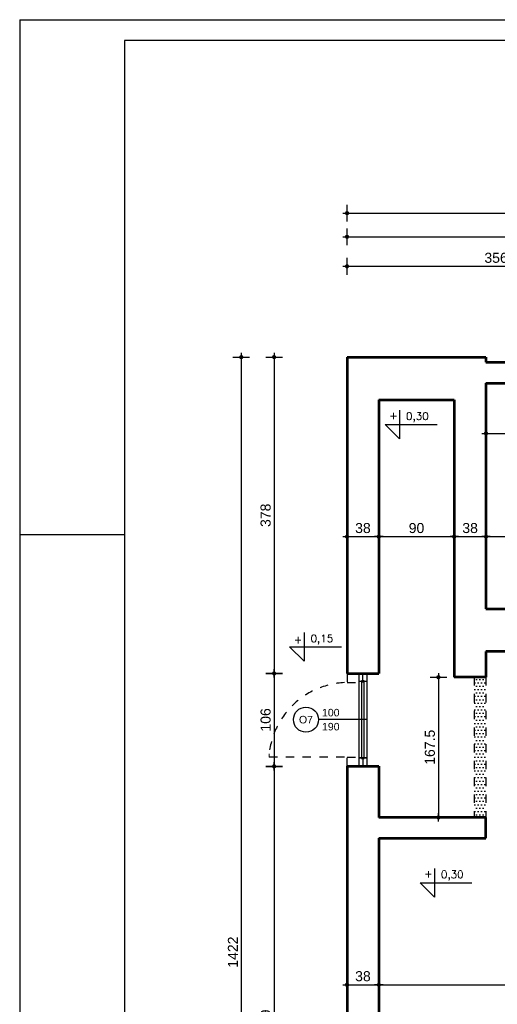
# Model space of a CAD drawing. Header units: millimetres. Extents: x 11979 to 23691, y 12825 to 41978.
# Tile 225 of 256: x 19537 to 20108, y 38429 to 39606. Entities that reach past the tile are written whole.
import ezdxf
from ezdxf.enums import TextEntityAlignment as Align

# ---------------------------------------------------------------- set-up
doc = ezdxf.new("R2010")
doc.units = ezdxf.units.MM
doc.linetypes.add('4002', pattern=[2, 1, -1])
doc.linetypes.add('DASHED', pattern=[19.05, 12.7, -6.35])
for name, color, linetype in [('-LI-WIDOK', 2, 'Continuous'), ('-MEBLE', 1, 'Continuous'), ('-RAMKA', 2, 'Continuous'), ('-WYMIAR', 8, 'Continuous'), ('_PROJEKTOWANE', 5, 'Continuous'), ('PROJEKTOWANE', 5, 'Continuous')]:
    doc.layers.add(name, color=color, linetype=linetype)
for name, color, linetype, lineweight in [('-ŚCIANY NOŚNE', 4, 'Continuous', 53), ('CIENKA - KRESKOWANIA', 254, 'Continuous', 0), ('CIENKA - OPISY', 2, 'Continuous', 25)]:
    doc.layers.add(name, color=color, linetype=linetype, lineweight=lineweight)
doc.layers.add('DO USU', color=7, linetype='Continuous', true_color=0x969696)
doc.layers.add('ISTN. BUD', color=253, linetype='Continuous', true_color=0x828282)
doc.styles.add('ARIAL', font='arial.ttf', dxfattribs={"height": 0.5})
doc.styles.add('ROMANS', font='romans', dxfattribs={"width": 0.9, "height": 9})
doc.styles.add('SIMPLEX', font='simplex')
doc.styles.get("Standard").update_dxf_attribs({"font": 'arial.ttf'})
doc.dimstyles.new('CZA-KROPKA-50', dxfattribs={"dimtxt": 12, "dimasz": 1, "dimexe": 2, "dimexo": 25, "dimgap": 4, "dimtad": 1, "dimdec": 1, "dimrnd": 0.5, "dimzin": 9, "dimdsep": 46, "dimtxsty": 'Standard', "dimblk": 'CZA-KROPKA', "dimblk1": 'CZA-KROPKA', "dimblk2": 'CZA-KROPKA', "dimsah": 1, "dimcen": -20, "dimse1": 1, "dimse2": 1, "dimclrd": 8, "dimclre": 8, "dimclrt": 9, "dimadec": 0, "dimazin": 0, "dimtfac": 1, "dimtdec": 1, "dimtmove": 1, "dimatfit": 3, "dimldrblk": 'CZA-KROPKA', "dimfxl": 1, "dimtolj": 1, "dimtzin": 9, "dimarcsym": 0})

# ---------------------------------------------------------------- blocks, each defined once
blk = doc.blocks.new('CZA-KROPKA')
at = {"layer": '-WYMIAR', "linetype": 'ByBlock'}
for p, q in [((5, 0), (-5, 0)), ((0, 10), (0, -10))]:
    blk.add_line(p, q, dxfattribs=at)
at = {"layer": '-WYMIAR', "linetype": 'ByBlock', "const_width": 2.5}
blk.add_lwpolyline([(-1.25, 0, 1), (1.25, 0, 1)], format="xyb", close=True, dxfattribs=at)
blk = doc.blocks.new('*D1280')
at = {"layer": '-LI-WIDOK', "color": 8, "lineweight": -2}
blk.add_line((19929.3, 38988.1), (19965.3, 38988.1), dxfattribs=at)
at = {"layer": 'Defpoints', "color": 0}
for p in [(19928.3, 39202.6), (19966.3, 38988.1), (19966.3, 38988.1)]:
    blk.add_point(p, dxfattribs=at)
at = {"layer": '-LI-WIDOK', "color": 8, "lineweight": -2, "rotation": 180}
blk.add_blockref('CZA-KROPKA', (19928.3, 38988.1), dxfattribs=at)
at = {"layer": '-LI-WIDOK', "color": 8, "lineweight": -2}
blk.add_blockref('CZA-KROPKA', (19966.3, 38988.1), dxfattribs=at)
at = {"layer": '-LI-WIDOK', "color": 9, "insert": (19947.3, 38998.3), "char_height": 12, "attachment_point": 5}
blk.add_mtext('\\A1;38', dxfattribs=at)
blk = doc.blocks.new('*D1281')
at = {"layer": '-LI-WIDOK', "color": 8, "lineweight": -2}
blk.add_line((19967.3, 38988.1), (20055.3, 38988.1), dxfattribs=at)
at = {"layer": 'Defpoints', "color": 0}
for p in [(19966.3, 38988.1), (20056.3, 38988.1), (20056.3, 38985.9)]:
    blk.add_point(p, dxfattribs=at)
at = {"layer": '-LI-WIDOK', "color": 8, "lineweight": -2, "rotation": 180}
blk.add_blockref('CZA-KROPKA', (19966.3, 38988.1), dxfattribs=at)
at = {"layer": '-LI-WIDOK', "color": 8, "lineweight": -2}
blk.add_blockref('CZA-KROPKA', (20056.3, 38988.1), dxfattribs=at)
at = {"layer": '-LI-WIDOK', "color": 9, "insert": (20011.3, 38998.3), "char_height": 12, "attachment_point": 5}
blk.add_mtext('\\A1;90', dxfattribs=at)
blk = doc.blocks.new('*D1282')
at = {"layer": '-LI-WIDOK', "color": 8, "lineweight": -2}
blk.add_line((20057.3, 38988.1), (20093.3, 38988.1), dxfattribs=at)
at = {"layer": 'Defpoints', "color": 0}
for p in [(20094.3, 39036.6), (20056.3, 38985.9), (20094.3, 38988.1)]:
    blk.add_point(p, dxfattribs=at)
at = {"layer": '-LI-WIDOK', "color": 8, "lineweight": -2, "rotation": 180}
blk.add_blockref('CZA-KROPKA', (20056.3, 38988.1), dxfattribs=at)
at = {"layer": '-LI-WIDOK', "color": 8, "lineweight": -2}
blk.add_blockref('CZA-KROPKA', (20094.3, 38988.1), dxfattribs=at)
at = {"layer": '-LI-WIDOK', "color": 9, "insert": (20075.3, 38998.3), "char_height": 12, "attachment_point": 5}
blk.add_mtext('\\A1;38', dxfattribs=at)
blk = doc.blocks.new('*D1283')
at = {"layer": '-LI-WIDOK', "color": 8, "lineweight": -2}
blk.add_line((20095.3, 38988.1), (20408.3, 38988.1), dxfattribs=at)
at = {"layer": 'Defpoints', "color": 0}
for p in [(20094.3, 39036.6), (20409.3, 38991.6), (20409.3, 38988.1)]:
    blk.add_point(p, dxfattribs=at)
at = {"layer": '-LI-WIDOK', "color": 8, "lineweight": -2, "rotation": 180}
blk.add_blockref('CZA-KROPKA', (20094.3, 38988.1), dxfattribs=at)
at = {"layer": '-LI-WIDOK', "color": 8, "lineweight": -2}
blk.add_blockref('CZA-KROPKA', (20409.3, 38988.1), dxfattribs=at)
at = {"layer": '-LI-WIDOK', "color": 9, "insert": (20251.8, 38998.3), "char_height": 12, "attachment_point": 5}
blk.add_mtext('\\A1;315', dxfattribs=at)
blk = doc.blocks.new('*D1287')
at = {"layer": '-LI-WIDOK', "color": 8, "lineweight": -2}
blk.add_line((19929.3, 38452.6), (19965.3, 38452.6), dxfattribs=at)
at = {"layer": 'Defpoints', "color": 0}
for p in [(19928.3, 38713.6), (19966.3, 38713.6), (19966.3, 38452.6)]:
    blk.add_point(p, dxfattribs=at)
at = {"layer": '-LI-WIDOK', "color": 8, "lineweight": -2, "rotation": 180}
blk.add_blockref('CZA-KROPKA', (19928.3, 38452.6), dxfattribs=at)
at = {"layer": '-LI-WIDOK', "color": 8, "lineweight": -2}
blk.add_blockref('CZA-KROPKA', (19966.3, 38452.6), dxfattribs=at)
at = {"layer": '-LI-WIDOK', "color": 9, "insert": (19947.3, 38462.8), "char_height": 12, "attachment_point": 5}
blk.add_mtext('\\A1;38', dxfattribs=at)
blk = doc.blocks.new('*D1288')
at = {"layer": '-LI-WIDOK', "color": 8, "lineweight": -2}
blk.add_line((19967.3, 38452.6), (20408.3, 38452.6), dxfattribs=at)
at = {"layer": 'Defpoints', "color": 0}
for p in [(19966.3, 38713.6), (20409.3, 38452.6), (20409.3, 38452.6)]:
    blk.add_point(p, dxfattribs=at)
at = {"layer": '-LI-WIDOK', "color": 8, "lineweight": -2, "rotation": 180}
blk.add_blockref('CZA-KROPKA', (19966.3, 38452.6), dxfattribs=at)
at = {"layer": '-LI-WIDOK', "color": 8, "lineweight": -2}
blk.add_blockref('CZA-KROPKA', (20409.3, 38452.6), dxfattribs=at)
at = {"layer": '-LI-WIDOK', "color": 9, "insert": (20187.8, 38462.8), "char_height": 12, "attachment_point": 5}
blk.add_mtext('\\A1;443', dxfattribs=at)
blk = doc.blocks.new('*D1413')
at = {"layer": '-LI-WIDOK', "color": 8, "lineweight": -2}
blk.add_line((19929.3, 39311.1), (20283.3, 39311.1), dxfattribs=at)
at = {"layer": 'Defpoints', "color": 0}
for p in [(20284.3, 39311.1), (19928.3, 39116.3), (20284.3, 39110.3)]:
    blk.add_point(p, dxfattribs=at)
at = {"layer": '-LI-WIDOK', "color": 8, "lineweight": -2, "rotation": 180}
blk.add_blockref('CZA-KROPKA', (19928.3, 39311.1), dxfattribs=at)
at = {"layer": '-LI-WIDOK', "color": 8, "lineweight": -2}
blk.add_blockref('CZA-KROPKA', (20284.3, 39311.1), dxfattribs=at)
at = {"layer": '-LI-WIDOK', "color": 9, "insert": (20106.3, 39321.2), "char_height": 12, "attachment_point": 5}
blk.add_mtext('\\A1;356', dxfattribs=at)
blk = doc.blocks.new('*D1429')
at = {"layer": '-LI-WIDOK', "color": 8, "lineweight": -2}
blk.add_line((19929.3, 39346.4), (20984.3, 39346.4), dxfattribs=at)
at = {"layer": 'Defpoints', "color": 0}
for p in [(20985.3, 39346.4), (19928.3, 39116.3), (20985.3, 39116.3)]:
    blk.add_point(p, dxfattribs=at)
at = {"layer": '-LI-WIDOK', "color": 8, "lineweight": -2, "rotation": 180}
blk.add_blockref('CZA-KROPKA', (19928.3, 39346.4), dxfattribs=at)
at = {"layer": '-LI-WIDOK', "color": 8, "lineweight": -2}
blk.add_blockref('CZA-KROPKA', (20985.3, 39346.4), dxfattribs=at)
at = {"layer": '-LI-WIDOK', "color": 9, "insert": (20456.8, 39356.5), "char_height": 12, "attachment_point": 5}
blk.add_mtext('\\A1;1057', dxfattribs=at)
blk = doc.blocks.new('*D1431')
at = {"layer": '-LI-WIDOK', "color": 8, "lineweight": -2}
blk.add_line((19929.3, 39374.6), (22108.3, 39374.6), dxfattribs=at)
at = {"layer": 'Defpoints', "color": 0}
for p in [(22109.3, 39374.6), (19928.3, 39116.3), (22109.3, 38815.3)]:
    blk.add_point(p, dxfattribs=at)
at = {"layer": '-LI-WIDOK', "color": 8, "lineweight": -2, "rotation": 180}
blk.add_blockref('CZA-KROPKA', (19928.3, 39374.6), dxfattribs=at)
at = {"layer": '-LI-WIDOK', "color": 8, "lineweight": -2}
blk.add_blockref('CZA-KROPKA', (22109.3, 39374.6), dxfattribs=at)
at = {"layer": '-LI-WIDOK', "color": 9, "insert": (21018.8, 39384.7), "char_height": 12, "attachment_point": 5}
blk.add_mtext('\\A1;2181', dxfattribs=at)
blk = doc.blocks.new('*D1444')
at = {"layer": '-LI-WIDOK', "color": 8, "lineweight": -2}
blk.add_line((19841.2, 39201.6), (19841.2, 38825.6), dxfattribs=at)
at = {"layer": 'Defpoints', "color": 0}
for p in [(19928.3, 39202.6), (19841.2, 38824.6), (19928.3, 38824.6)]:
    blk.add_point(p, dxfattribs=at)
at = {"layer": '-LI-WIDOK', "color": 8, "lineweight": -2}
for p, rotation in [((19841.2, 39202.6), 90), ((19841.2, 38824.6), 270)]:
    blk.add_blockref('CZA-KROPKA', p, dxfattribs=dict(at, rotation=rotation))
at = {"layer": '-LI-WIDOK', "color": 9, "insert": (19831.1, 39013.6), "char_height": 12, "attachment_point": 5, "rotation": 90}
blk.add_mtext('\\A1;378', dxfattribs=at)
blk = doc.blocks.new('*D1445')
at = {"layer": '-LI-WIDOK', "color": 8, "lineweight": -2}
blk.add_line((19841.2, 38823.6), (19841.2, 38714.6), dxfattribs=at)
at = {"layer": 'Defpoints', "color": 0}
for p in [(19928.3, 38824.6), (19841.2, 38713.6), (19928.3, 38713.6)]:
    blk.add_point(p, dxfattribs=at)
at = {"layer": '-LI-WIDOK', "color": 8, "lineweight": -2}
for p, rotation in [((19841.2, 38824.6), 90), ((19841.2, 38713.6), 270)]:
    blk.add_blockref('CZA-KROPKA', p, dxfattribs=dict(at, rotation=rotation))
at = {"layer": '-LI-WIDOK', "color": 9, "insert": (19831.1, 38769.1), "char_height": 12, "attachment_point": 5, "rotation": 90}
blk.add_mtext('\\A1;106', dxfattribs=at)
blk = doc.blocks.new('*D1446')
at = {"layer": '-LI-WIDOK', "color": 8, "lineweight": -2}
blk.add_line((19841.2, 38712.6), (19841.2, 38105.6), dxfattribs=at)
at = {"layer": 'Defpoints', "color": 0}
for p in [(19928.3, 38713.6), (19841.2, 38104.6), (19928.3, 38104.6)]:
    blk.add_point(p, dxfattribs=at)
at = {"layer": '-LI-WIDOK', "color": 8, "lineweight": -2}
for p, rotation in [((19841.2, 38713.6), 90), ((19841.2, 38104.6), 270)]:
    blk.add_blockref('CZA-KROPKA', p, dxfattribs=dict(at, rotation=rotation))
at = {"layer": '-LI-WIDOK', "color": 9, "insert": (19831.1, 38409.1), "char_height": 12, "attachment_point": 5, "rotation": 90}
blk.add_mtext('\\A1;609', dxfattribs=at)
blk = doc.blocks.new('*D1448')
at = {"layer": '-LI-WIDOK', "color": 8, "lineweight": -2}
blk.add_line((19802, 39201.6), (19802, 37781.6), dxfattribs=at)
at = {"layer": 'Defpoints', "color": 0}
for p in [(19928.3, 39202.6), (19802, 37780.6), (20409.3, 37780.6)]:
    blk.add_point(p, dxfattribs=at)
at = {"layer": '-LI-WIDOK', "color": 8, "lineweight": -2}
for p, rotation in [((19802, 39202.6), 90), ((19802, 37780.6), 270)]:
    blk.add_blockref('CZA-KROPKA', p, dxfattribs=dict(at, rotation=rotation))
at = {"layer": '-LI-WIDOK', "color": 9, "insert": (19792, 38491.6), "char_height": 12, "attachment_point": 5, "rotation": 90}
blk.add_mtext('\\A1;1422', dxfattribs=at)
blk = doc.blocks.new('*D1468')
at = {"layer": 'Defpoints', "color": 0}
for p in [(20094.3, 38820.1), (20037.4, 38652.6), (20094.3, 38652.6)]:
    blk.add_point(p, dxfattribs=at)
at = {"layer": 'PROJEKTOWANE', "color": 8, "lineweight": -2}
blk.add_line((20037.4, 38819.1), (20037.4, 38653.6), dxfattribs=at)
for p, rotation in [((20037.4, 38820.1), 90), ((20037.4, 38652.6), 270)]:
    blk.add_blockref('CZA-KROPKA', p, dxfattribs=dict(at, rotation=rotation))
at = {"layer": 'PROJEKTOWANE', "color": 9, "insert": (20027.3, 38736.4), "char_height": 12, "attachment_point": 5, "rotation": 90, "bg_fill": 3, "box_fill_scale": 1.1, "bg_fill_color": 257, "bg_fill_transparency": 0}
blk.add_mtext('\\A1;167.5', dxfattribs=at)
blk = doc.blocks.new('*D1585')
at = {"layer": '_PROJEKTOWANE', "color": 8, "lineweight": -2}
blk.add_line((20095.3, 39111.4), (20236.3, 39111.4), dxfattribs=at)
at = {"layer": 'Defpoints', "color": 0}
for p in [(20094.3, 39133), (20237.3, 39133), (20237.3, 39111.4)]:
    blk.add_point(p, dxfattribs=at)
at = {"layer": '_PROJEKTOWANE', "color": 8, "lineweight": -2, "rotation": 180}
blk.add_blockref('CZA-KROPKA', (20094.3, 39111.4), dxfattribs=at)
at = {"layer": '_PROJEKTOWANE', "color": 8, "lineweight": -2}
blk.add_blockref('CZA-KROPKA', (20237.3, 39111.4), dxfattribs=at)
at = {"layer": '_PROJEKTOWANE', "color": 9, "insert": (20165.8, 39121.5), "char_height": 12, "attachment_point": 5}
blk.add_mtext('\\A1;143', dxfattribs=at)
blk = doc.blocks.new('RAMAMAMA')
at = {"layer": '-RAMKA', "color": 8}
for q in [(14914.2, 27756.7), (11414.2, 25656.7)]:
    blk.add_line((11414.2, 27756.7), q, dxfattribs=at)
at = {"layer": '-RAMKA', "color": 2}
for p, q in [((14889.2, 27731.7), (11539.2, 27731.7)), ((11539.2, 27731.7), (11539.2, 25681.7))]:
    blk.add_line(p, q, dxfattribs=at)
at = {"layer": '-RAMKA', "color": 7}
blk.add_line((11414.2, 27141.7), (11539.2, 27141.7), dxfattribs=at)

msp = doc.modelspace()

# ---------------------------------------------------------------- hatches: boundary and pattern name
at = {"layer": 'ISTN. BUD'}
h = msp.add_hatch(dxfattribs=at)
h.set_pattern_fill('DOTS', color=256, scale=2.55)
h.set_pattern_definition([(0, (8112.473, 14221.135), (2.0240625, 4.048125), [0, -4.048125])])
h.paths.add_polyline_path([(20094.27, 38652.65), (20094.27, 38820.09), (20080.27, 38820.09), (20080.27, 38652.65)])

# ---------------------------------------------------------------- linework, layer by layer
at = {"layer": '-MEBLE'}
for p, q in [((19990.93, 39139.2), (19990.93, 39104.91)), ((19973.79, 39122.06), (20035.78, 39122.06)), ((19973.79, 39122.06), (19990.93, 39104.91)), ((19876.92, 38873.53), (19876.92, 38839.24)), ((19859.78, 38856.38), (19921.77, 38856.38)), ((19859.78, 38856.38), (19876.92, 38839.24)), ((20032.65, 38591.73), (20032.65, 38557.45)), ((20015.51, 38574.59), (20077.5, 38574.59)), ((20015.51, 38574.59), (20032.65, 38557.45))]:
    msp.add_line(p, q, dxfattribs=at)
at = {"layer": '-ŚCIANY NOŚNE'}
for p, q in [((19928.27, 39202.65), (19928.27, 38824.65)), ((19928.27, 39202.65), (20094.27, 39202.65)), ((20094.27, 39202.65), (20094.27, 39196.65)), ((20094.27, 39196.65), (20284.27, 39196.65)), ((20094.27, 39171.65), (20094.27, 38901.65)), ((20094.27, 39171.65), (20094.27, 38901.65)), ((20094.27, 39171.65), (20284.27, 39171.65)), ((19966.27, 39151.65), (19966.27, 38824.65)), ((19966.27, 39151.65), (20056.27, 39151.65)), ((20056.27, 39151.65), (20056.27, 38820.09)), ((20094.27, 38901.65), (20136.36, 38901.65)), ((20094.27, 38850.65), (20094.27, 38820.09)), ((20136.36, 38850.65), (20094.27, 38850.65)), ((19928.27, 38824.65), (19966.27, 38824.65)), ((20094.27, 38820.09), (20056.27, 38820.09)), ((19928.27, 38713.65), (19928.27, 38104.65)), ((19928.27, 38713.65), (19966.27, 38713.65)), ((19966.27, 38713.65), (19966.27, 38652.65)), ((20094.27, 38652.65), (19966.27, 38652.65)), ((20094.27, 38627.65), (20094.27, 38652.65)), ((19966.27, 38627.65), (19966.27, 38277.65)), ((19966.27, 38627.65), (20094.27, 38627.65))]:
    msp.add_line(p, q, dxfattribs=at)
at = {"layer": 'CIENKA - KRESKOWANIA', "linetype": 'DASHED', "ltscale": 0.5}
msp.add_line((19835.27, 38724.65), (19835.27, 38728.65), dxfattribs=at)
at = {"layer": 'DO USU', "linetype": '4002', "ltscale": 10}
for p, q in [((19928.27, 38824.65), (19928.27, 38813.65)), ((19928.27, 38813.65), (19947.27, 38813.65)), ((19947.27, 38813.65), (19947.27, 38824.65)), ((20094.27, 38820.09), (20094.27, 38652.65)), ((19925.27, 38724.65), (19835.27, 38724.65)), ((19928.27, 38713.65), (19928.27, 38724.65)), ((19928.27, 38724.65), (19947.27, 38724.65)), ((19947.27, 38724.65), (19947.27, 38713.65))]:
    msp.add_line(p, q, dxfattribs=at)
msp.add_arc((19929.99, 38718.5), 95.27, 92.84293, 173.88392, dxfattribs=at)
at = {"layer": 'PROJEKTOWANE'}
for p, q in [((19942.27, 38815.27), (19952.27, 38815.27)), ((19952.27, 38769.41), (19894.27, 38769.41))]:
    msp.add_line(p, q, dxfattribs=at)
for points in [[(19952.27, 38723.65), (19952.27, 38824.65), (19942.27, 38824.65), (19942.27, 38723.65)], [(19945.77, 38723), (19948.77, 38723), (19948.77, 38815.81), (19945.77, 38815.81)], [(19952.27, 38713.65), (19952.27, 38723.65), (19942.27, 38723.65), (19942.27, 38713.65)]]:
    msp.add_lwpolyline(points, close=True, dxfattribs=at)
msp.add_circle((19879.27, 38769.41), 15, dxfattribs=at)

# ---------------------------------------------------------------- texts
at = {"layer": '-LI-WIDOK', "style": 'SIMPLEX'}
for s, p in [('+', (19983.79, 39132.8)), ('0,30', (20012.28, 39130.67)), ('+', (20025.51, 38585.33)), ('0,30', (20054, 38583.2))]:
    msp.add_text(s, height=9, dxfattribs=at).set_placement(p, align=Align.MIDDLE)
at = {"layer": 'CIENKA - OPISY', "style": 'ROMANS'}
for s, p in [('+', (19869.78, 38865)), ('0,15', (19898.27, 38865))]:
    msp.add_text(s, height=9, dxfattribs=at).set_placement(p, align=Align.MIDDLE)
at = {"layer": 'PROJEKTOWANE', "style": 'ARIAL'}
for s, p in [('100', (19908.87, 38777.81)), ('O7', (19879.27, 38769.41)), ('190', (19908.87, 38761.02))]:
    msp.add_text(s, height=9, dxfattribs=at).set_placement(p, align=Align.MIDDLE_CENTER)

# ---------------------------------------------------------------- dimensions: what is measured, and where the dimension line sits
at = {"layer": '-LI-WIDOK'}
for base, p1, p2, picture, middle in [((22109.27, 39374.61), (19928.27, 39116.35), (22109.27, 38815.35), '*D1431', (21018.77, 39384.74)), ((20985.27, 39346.42), (19928.27, 39116.35), (20985.27, 39116.35), '*D1429', (20456.77, 39356.54)), ((20284.27, 39311.06), (19928.27, 39116.35), (20284.27, 39110.35), '*D1413', (20106.27, 39321.19)), ((19966.27, 38988.15), (19928.27, 39202.65), (19966.27, 38988.15), '*D1280', (19947.27, 38998.28)), ((20094.27, 38988.15), (20056.27, 38985.87), (20094.27, 39036.65), '*D1282', (20075.27, 38998.28)), ((20409.27, 38988.15), (20094.27, 39036.65), (20409.27, 38991.65), '*D1283', (20251.77, 38998.28)), ((20056.27, 38988.15), (19966.27, 38988.15), (20056.27, 38985.87), '*D1281', (20011.27, 38998.28)), ((19966.27, 38452.65), (19928.27, 38713.65), (19966.27, 38713.65), '*D1287', (19947.27, 38462.78)), ((20409.27, 38452.65), (19966.27, 38713.65), (20409.27, 38452.65), '*D1288', (20187.77, 38462.78))]:
    dim = msp.add_linear_dim(base=base, p1=p1, p2=p2, dimstyle='CZA-KROPKA-50', override={"dimfxl": 0, "dimfxlon": 1}, dxfattribs=at)
    dim.commit()
    dim.dimension.update_dxf_attribs({"geometry": picture, "text_midpoint": middle})
for base, p1, p2, picture, middle in [((19802.02, 37780.65), (19928.27, 39202.65), (20409.27, 37780.65), '*D1448', (19791.99, 38491.65)), ((19841.18, 38824.65), (19928.27, 39202.65), (19928.27, 38824.65), '*D1444', (19831.05, 39013.65)), ((19841.18, 38104.65), (19928.27, 38713.65), (19928.27, 38104.65), '*D1446', (19831.06, 38409.15))]:
    dim = msp.add_linear_dim(base=base, p1=p1, p2=p2, angle=90, dimstyle='CZA-KROPKA-50', override={"dimfxl": 0, "dimfxlon": 1}, dxfattribs=at)
    dim.commit()
    dim.dimension.update_dxf_attribs({"geometry": picture, "text_midpoint": middle})
dim = msp.add_linear_dim(base=(19841.18, 38713.65), p1=(19928.27, 38824.65), p2=(19928.27, 38713.65), angle=90, text='106', dimstyle='CZA-KROPKA-50', override={"dimfxl": 0, "dimfxlon": 1}, dxfattribs=at)
dim.commit()
dim.dimension.update_dxf_attribs({"geometry": '*D1445', "text_midpoint": (19831.06, 38769.15)})
at = {"layer": '_PROJEKTOWANE'}
dim = msp.add_linear_dim(base=(20237.27, 39111.4), p1=(20094.27, 39133.03), p2=(20237.27, 39133.03), dimstyle='CZA-KROPKA-50', dxfattribs=at)
dim.commit()
dim.dimension.update_dxf_attribs({"geometry": '*D1585', "text_midpoint": (20165.77, 39121.53)})

# ---------------------------------------------------------------- next in the draw order: dimensions: what is measured, and where the dimension line sits
at = {"layer": 'PROJEKTOWANE'}
dim = msp.add_linear_dim(base=(20037.42, 38652.65), p1=(20094.27, 38820.09), p2=(20094.27, 38652.65), angle=90, dimstyle='CZA-KROPKA-50', override={"dimfxl": 0, "dimfxlon": 1, "dimtfill": 1}, dxfattribs=at)
dim.commit()
dim.dimension.update_dxf_attribs({"geometry": '*D1468', "text_midpoint": (20027.29, 38736.37)})

# ---------------------------------------------------------------- next in the draw order: linework, layer by layer
at = {"layer": 'DO USU', "linetype": '4002', "ltscale": 10}
msp.add_line((20080.27, 38820.09), (20080.27, 38652.65), dxfattribs=at)

# ---------------------------------------------------------------- next in the draw order: block references
at = {"layer": '_PROJEKTOWANE'}
msp.add_blockref('RAMAMAMA', (8123.22, 11849.06), dxfattribs=at)

doc.saveas('drawing.dxf')
